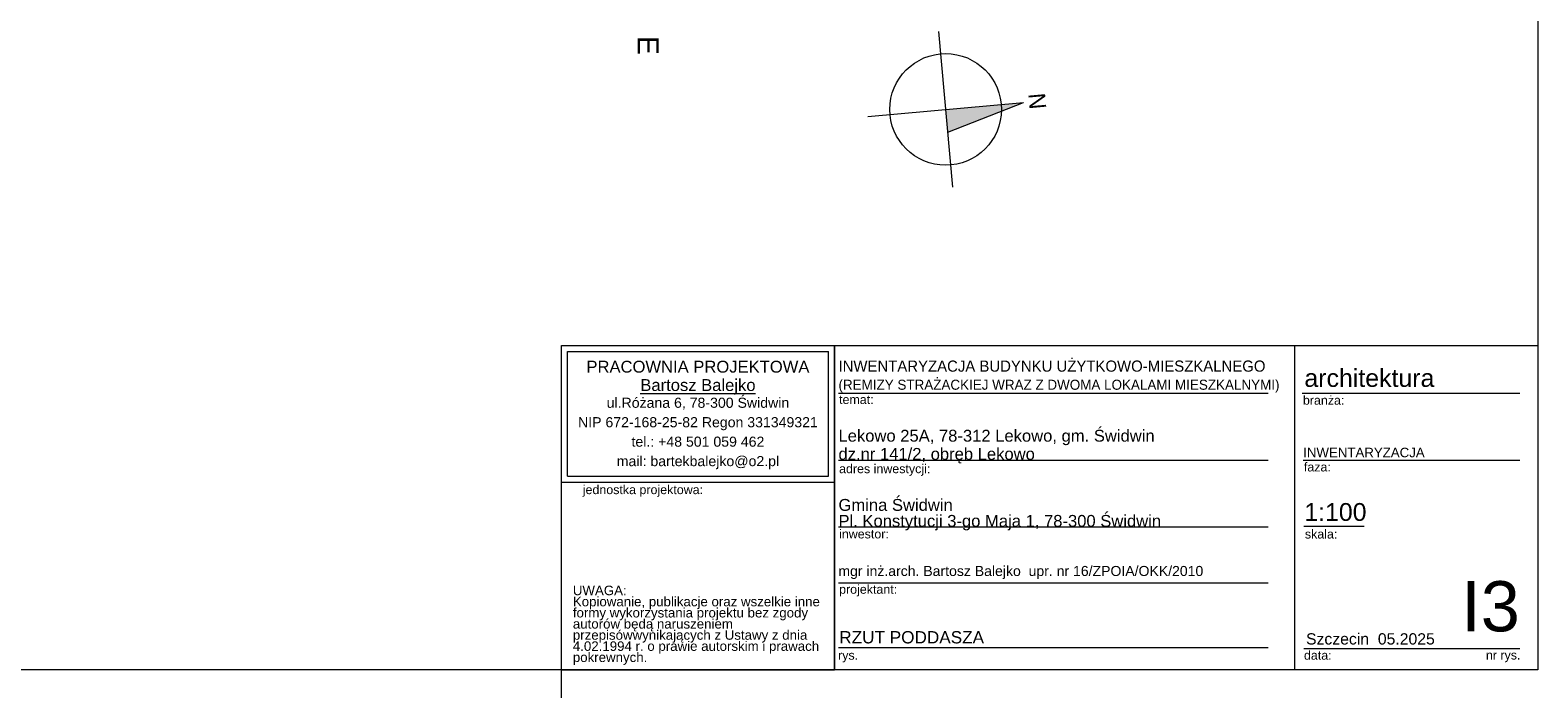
# Model space of a CAD drawing. Extents: x -686885 to -413214, y -23370 to 153194.
# Tile 132 of 145: x -491245 to -464223, y 88744 to 100708. Entities that reach past the tile are written whole.
import ezdxf

# ---------------------------------------------------------------- set-up
doc = ezdxf.new("R2010")
doc.units = 0
doc.header["$MEASUREMENT"] = 0
for name, color, linetype, lineweight in [('ARCH TABELA_Nr_Pióra__1', 7, 'Continuous', 25), ('ARCH TABELA_Nr_Pióra__21', 7, 'Continuous', 9), ('ARCH TABELA_Nr_Pióra__7', 7, 'Continuous', 13), ('Arch tabelki_Nr_Pióra__21', 7, 'Continuous', 9), ('arch wypelnienia_Nr_Pióra__21', 7, 'Continuous', 9), ('INWENT OPISY_Nr_Pióra__21', 7, 'Continuous', 9)]:
    doc.layers.add(name, color=color, linetype=linetype, lineweight=lineweight)
doc.styles.add('GENERATED_STYLE_6', font='txt')
doc.styles.add('GENERATED_STYLE_7', font='arial.ttf')
doc.styles.add('GENERATED_STYLE_8', font='arial.ttf')
doc.styles.add('GENERATED_STYLE_9', font='arial.ttf')

msp = doc.modelspace()

# ---------------------------------------------------------------- hatches: boundary and pattern name
at = {"layer": 'arch wypelnienia_Nr_Pióra__21', "linetype": 'Continuous'}
msp.add_hatch(color=256, dxfattribs=at).paths.add_polyline_path([(-473443, 99413.3), (-474800.6, 98879.4), (-474837.4, 99287.7)], flags=0)

# ---------------------------------------------------------------- linework, layer by layer
at = {"layer": 'ARCH TABELA_Nr_Pióra__21', "linetype": 'Continuous'}
for p, q in [((-464223.3, 117694.2), (-464223.3, 89244.2)), ((-474963, 100682.1), (-474711.8, 97893.3)), ((-476231.8, 99162.1), (-473443, 99413.3)), ((-474800.6, 98879.4), (-473443, 99413.3)), ((-481723.3, 89244.2), (-481723.3, 95055.3)), ((-481723.3, 95055.3), (-476829.7, 95055.3)), ((-481723.3, 92608.5), (-481723.3, 95055.3)), ((-481723.3, 95055.3), (-464223.3, 95055.3)), ((-481616.9, 92714.9), (-481616.9, 94949)), ((-481616.9, 94949), (-476936.1, 94949)), ((-476936.1, 92714.9), (-476936.1, 94949)), ((-476829.7, 95055.3), (-476829.7, 89244.2)), ((-476829.7, 92608.5), (-476829.7, 95055.3)), ((-468585, 95055.3), (-468585, 89244.2)), ((-464223.3, 95055.3), (-464223.3, 89244.2)), ((-476829.7, 89244.2), (-476829.7, 94655.3)), ((-476757.5, 94205.3), (-469057.7, 94205.3)), ((-468445.7, 94205.3), (-464546.4, 94205.3)), ((-476757.5, 93005.3), (-469057.7, 93005.3)), ((-468428.3, 93005.3), (-464546.4, 93005.3)), ((-481616.9, 92714.9), (-476936.1, 92714.9)), ((-481723.3, 92608.5), (-476829.7, 92608.5)), ((-476757.5, 91805.3), (-469057.7, 91805.3)), ((-468416.5, 91822.7), (-467336.8, 91822.7)), ((-476757.5, 90805.3), (-469057.7, 90805.3)), ((-476757.5, 89644.2), (-469057.7, 89644.2)), ((-468416.5, 89626.6), (-466134.7, 89626.6)), ((-466134.7, 89626.6), (-464546.4, 89626.6)), ((-464223.3, 89244.2), (-504973.3, 89244.2)), ((-481723.3, 89244.2), (-476829.7, 89244.2)), ((-481723.3, 88744.2), (-481723.3, 89244.2)), ((-464223.3, 89244.2), (-476829.7, 89244.2))]:
    msp.add_line(p, q, dxfattribs=at)
msp.add_circle((-474837.4, 99287.7), 1000, dxfattribs=at)

# ---------------------------------------------------------------- texts
at = {"layer": 'ARCH TABELA_Nr_Pióra__1', "linetype": 'Continuous', "insert": (-476757.5, 94210.1), "char_height": 200, "attachment_point": 7, "line_spacing_factor": 1.031617, "style": 'GENERATED_STYLE_6'}
msp.add_mtext('{\\pt22543.4;INWENTARYZACJA BUDYNKU UŻYTKOWO-MIESZKALNEGO\\P\\pt22543.4;\\H0.900000x;(REMIZY STRAŻACKIEJ WRAZ Z DWOMA LOKALAMI MIESZKALNYMI)}', dxfattribs=at)
at = {"layer": 'ARCH TABELA_Nr_Pióra__1', "linetype": 'Continuous', "insert": (-476743.7, 89939.6), "char_height": 220, "attachment_point": 1, "style": 'GENERATED_STYLE_9'}
msp.add_mtext('{RZUT PODDASZA}', dxfattribs=at)
at = {"layer": 'ARCH TABELA_Nr_Pióra__21', "linetype": 'Continuous', "insert": (-476757.5, 91744.1), "char_height": 212.766, "attachment_point": 7, "line_spacing_factor": 0.807442, "style": 'GENERATED_STYLE_7'}
msp.add_mtext('{Gmina Świdwin\\PPl. Konstytucji 3-go Maja 1, 78-300 Świdwin}', dxfattribs=at)
at = {"layer": 'ARCH TABELA_Nr_Pióra__7', "linetype": 'Continuous', "char_height": 212.766}
for s, insert, attachment_point, line_spacing_factor, style in [('{PRACOWNIA PROJEKTOWA\\P\\LBartosz Balejko}', (-479276.5, 94784), 2, 0.926719, 'GENERATED_STYLE_8'), ('{Lekowo 25A, 78-312 Lekowo, gm. Świdwin\\Pdz.nr 141/2, obręb Lekowo}', (-476757.5, 92944.1), 7, 0.918867, 'GENERATED_STYLE_7')]:
    msp.add_mtext(s, dxfattribs=dict(at, insert=insert, attachment_point=attachment_point, line_spacing_factor=line_spacing_factor, style=style))
at = {"layer": 'ARCH TABELA_Nr_Pióra__7', "linetype": 'Continuous', "style": 'GENERATED_STYLE_7'}
for s, insert, char_height, attachment_point in [('{architektura}', (-468407, 94635), 319.16, 1), ('{temat:}', (-476746.8, 94168.9), 159.58, 1), ('{branża:}', (-468433.9, 94156.6), 159.58, 1), ('{INWENTARYZACJA}', (-468428.3, 93225.1), 170, 1), ('{faza:}', (-468416.5, 92960.3), 159.58, 1), ('{adres inwestycji:}', (-476746.8, 92929.2), 159.58, 1), ('{jednostka projektowa:}', (-481340.4, 92553.9), 159.58, 1), ('{1:100}', (-468409.1, 92233.9), 319.16, 1), ('{inwestor:}', (-476746.8, 91760.3), 159.58, 1), ('{skala:}', (-468398.8, 91758.4), 159.58, 1), ('{mgr inż.arch. Bartosz Balejko  upr. nr 16/ZPOIA/OKK/2010}', (-476759.7, 91107.2), 180, 1), ('{I3}', (-464546.4, 90835.1), 900, 3), ('{projektant:}', (-476746.8, 90768.9), 159.58, 1), ('{Szczecin  05.2025}', (-468377.8, 89901.5), 202.128, 1), ('{rys.}', (-476764.7, 89587), 159.58, 1), ('{data:}', (-468415.1, 89587), 159.58, 1), ('{nr rys.}', (-465154.3, 89590.1), 159.58, 1)]:
    msp.add_mtext(s, dxfattribs=dict(at, insert=insert, char_height=char_height, attachment_point=attachment_point))
for s, insert, char_height, width, attachment_point, line_spacing_factor in [('{ul.Różana 6, 78-300 Świdwin\\PNIP 672-168-25-82 Regon 331349321\\Ptel.: +48 501 059 462\\Pmail: bartekbalejko@o2.pl}', (-479276.5, 94122.1), 180.852, 4680.851, 2, 1.156383), ('{UWAGA:\\PKopiowanie, publikacje oraz wszelkie inne formy wykorzystania projektu bez zgody autorów będą naruszeniem przepisówwynikających z Ustawy z dnia 4.02.1994 r. o prawie autorskim i prawach pokrewnych.}', (-481518.2, 90753.9), 170.2128, 4483.408, 1, 0.703415)]:
    msp.add_mtext(s, dxfattribs=dict(at, insert=insert, char_height=char_height, width=width, attachment_point=attachment_point, line_spacing_factor=line_spacing_factor))
at = {"layer": 'Arch tabelki_Nr_Pióra__21', "linetype": 'Continuous', "insert": (-473044.4, 99449.2), "char_height": 300, "attachment_point": 2, "rotation": 275.14546, "style": 'GENERATED_STYLE_6'}
msp.add_mtext('{N}', dxfattribs=at)
at = {"layer": 'INWENT OPISY_Nr_Pióra__21', "linetype": 'Continuous', "insert": (-479978.8, 100433.3), "char_height": 380, "attachment_point": 2, "rotation": 270, "style": 'GENERATED_STYLE_6'}
msp.add_mtext('{E}', dxfattribs=at)

doc.saveas('drawing.dxf')
